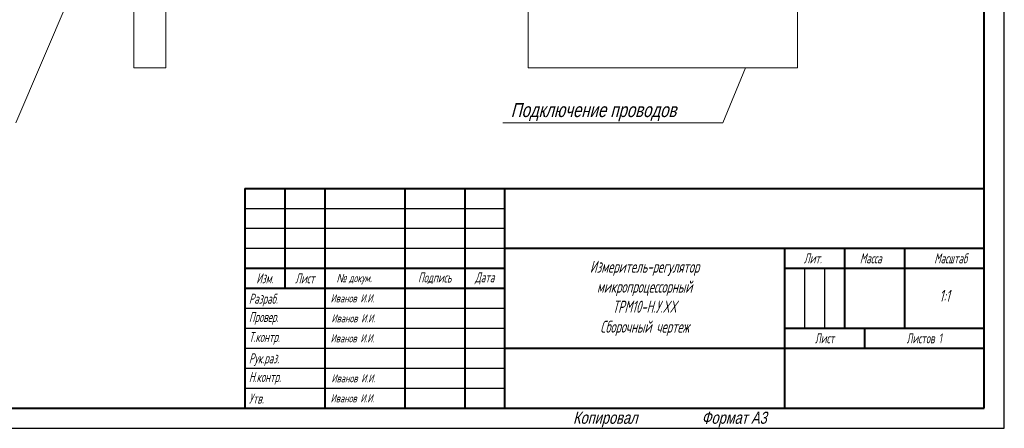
# Model space of a CAD drawing. Header units: millimetres. Extents: x 0 to 420, y 0 to 297.
# Tile 10 of 22: x 174 to 420, y 0 to 102. Entities that reach past the tile are written whole.
import ezdxf
from ezdxf.lldxf.tags import DXFTag

# ---------------------------------------------------------------- set-up
doc = ezdxf.new("R2010")
doc.units = ezdxf.units.MM
doc.layers.get('0').update_dxf_attribs({"color": 47})
doc.layers.add('help', color=4, linetype='New Line1', lineweight=20)
doc.layers.add('ФОРМАТ', color=7, linetype='Continuous')
doc.styles.add('gost2304', font='gost_ptb.shx', dxfattribs={"width": 0.8, "oblique": 15, "height": 2.5})
doc.styles.get("Standard").update_dxf_attribs({"font": 'win_eskd.shx', "width": 0.8, "oblique": 15})
tags = doc.linetypes.add('New Line1', pattern=[0.8, 0.5, -0.3]).pattern_tags.tags
tags[6:7] = [DXFTag(74, 4), DXFTag(75, 0), DXFTag(340, '0'), DXFTag(46, 1.0), DXFTag(50, 0.0), DXFTag(44, 0.0), DXFTag(45, 0.0)]
tags[4:5] = [DXFTag(74, 4), DXFTag(75, 0), DXFTag(340, '0'), DXFTag(46, 1.0), DXFTag(50, 0.0), DXFTag(44, 0.0), DXFTag(45, 0.0)]

msp = doc.modelspace()

# ---------------------------------------------------------------- linework, layer by layer
at = {"layer": 'help', "linetype": 'ByBlock', "ltscale": 5}
for p, q in [((172.703, 76.396), (189.232, 114.978)), ((349.569, 76.391), (355.203, 90.129)), ((294.569, 76.391), (349.569, 76.391))]:
    msp.add_line(p, q, dxfattribs=at)
at = {"layer": 'help', "ltscale": 5}
for p, q in [((202.176, 105.134), (202.176, 90.134)), ((210.215, 105.134), (210.215, 90.134)), ((300.845, 105.134), (300.845, 90.134)), ((368.266, 105.134), (368.266, 90.134)), ((210.215, 90.134), (202.176, 90.134)), ((300.845, 90.134), (368.266, 90.134))]:
    msp.add_line(p, q, dxfattribs=at)
at = {"layer": 'ФОРМАТ'}
for p, q in [((419.984, -0.003), (419.984, 296.997)), ((229.984, 54.997), (294.984, 54.997)), ((229.984, 49.997), (294.984, 49.997)), ((229.984, 44.997), (294.984, 44.997)), ((369.984, 39.997), (369.984, 24.997)), ((374.984, 39.997), (374.984, 24.997)), ((229.984, 29.997), (294.984, 29.997)), ((229.984, 24.997), (294.984, 24.997)), ((229.984, 19.997), (294.984, 19.997)), ((229.984, 14.997), (294.984, 14.997)), ((229.984, 14.997), (294.984, 14.997)), ((229.984, 9.997), (294.984, 9.997)), ((229.984, 9.997), (294.984, 9.997)), ((229.984, 4.997), (217.984, 4.997)), ((-0.016, -0.003), (419.984, -0.003))]:
    msp.add_line(p, q, dxfattribs=at)
at = {"layer": 'ФОРМАТ', "lineweight": 40}
for p, q in [((414.984, 4.997), (414.984, 291.997)), ((229.984, 59.997), (229.984, 4.997)), ((229.984, 59.997), (414.984, 59.997)), ((229.984, 59.997), (229.984, 4.997)), ((229.984, 59.997), (414.984, 59.997)), ((239.984, 59.997), (239.984, 34.997)), ((239.984, 59.997), (239.984, 34.997)), ((249.984, 59.997), (249.984, 4.997)), ((269.984, 59.997), (269.984, 4.997)), ((284.984, 59.997), (284.984, 4.997)), ((294.984, 59.997), (294.984, 4.997)), ((294.984, 44.997), (414.984, 44.997)), ((364.984, 44.997), (364.984, 4.997)), ((379.984, 44.997), (379.984, 24.997)), ((394.984, 44.997), (394.984, 24.997)), ((229.984, 39.997), (294.984, 39.997)), ((364.984, 39.997), (414.984, 39.997)), ((229.984, 34.997), (294.984, 34.997)), ((364.984, 24.997), (414.984, 24.997)), ((384.984, 24.997), (384.984, 19.997)), ((294.984, 19.997), (414.984, 19.997)), ((19.926, 4.997), (229.984, 4.997)), ((229.984, 4.997), (414.984, 4.997))]:
    msp.add_line(p, q, dxfattribs=at)

# ---------------------------------------------------------------- texts
at = {"color": 7, "oblique": 15, "width": 0.8}
msp.add_text('Подключение проводов', height=3.5, dxfattribs=at).set_placement((296.507, 77.821))
at = {"layer": 'ФОРМАТ', "oblique": 15, "width": 0.8}
msp.add_text('Копировал                  Формат А3', height=3, dxfattribs=at).set_placement((312.089, 1.127))
at = {"layer": 'ФОРМАТ', "style": 'gost2304'}
for s, insert, char_height, width, attachment_point in [('\\pi4.8281;Лит.', (364.984, 42.497), 2.5, 15, 4), ('\\pi3.8575;Масса ', (379.984, 42.497), 2.5, 15, 4), ('\\pi4.2529;Масштаб', (404.443, 42.497), 2.5, 18.91804, 5), ('{\\H1.2x;\\C256;Измеритель-регулятор \\Pмикропроцессорный \\PТРМ10-Н.У.XX\\PСборочный чертеж}', (329.984, 32.497), 2.5, 74.81837, 5), ('Изм.', (234.984, 37.497), 2.5, 10, 5), ('Лист', (244.984, 37.497), 2.5, 10, 5), ('{\\fArial|b0|i0|c204|p34;\\H0.83333x;№ \\Fgost_ptb|c204;докум}.', (257.312, 37.497), 2.5, 20, 5), ('Подпись', (277.484, 37.497), 2.5, 15, 5), ('Дата', (289.984, 37.497), 2.5, 10, 5), ('{\\H1.2x;\\C256;1:1}', (405.029, 33.127), 2.5, 11.62522, 5), (' Разраб.', (229.984, 32.056), 2.5, 20, 4), ('Иванов И.И.', (251.451, 32.497), 2, 25.43827, 4), (' Провер.', (229.984, 27.497), 2.5, 20, 4), (' Т.контр.', (229.984, 22.497), 2.5, 20, 4), ('Иванов И.И.', (251.451, 22.497), 2, 20.20967, 4), ('{\\Q10;Лист  }', (375.061, 22.497), 2.5, 20, 5), ('{\\Q10;Листов 1}', (399.984, 22.497), 2.5, 30, 5), (' Рук.раз.', (229.984, 17.144), 2.5, 20, 4), (' Н.контр.', (229.984, 12.497), 2.5, 20, 4), ('Иванов И.И.', (251.66, 12.497), 2, 20, 4), (' Утв.', (229.984, 7.438), 2.5, 20, 4)]:
    msp.add_mtext(s, dxfattribs=dict(at, insert=insert, char_height=char_height, width=width, attachment_point=attachment_point))
at = {"layer": 'ФОРМАТ', "char_height": 2, "attachment_point": 4, "line_spacing_factor": 0.48, "style": 'gost2304'}
for insert, width in [((251.66, 27.497), 20), ((251.451, 7.497), 15.6055)]:
    msp.add_mtext('Иванов И.И.', dxfattribs=dict(at, insert=insert, width=width))

doc.saveas('drawing.dxf')
